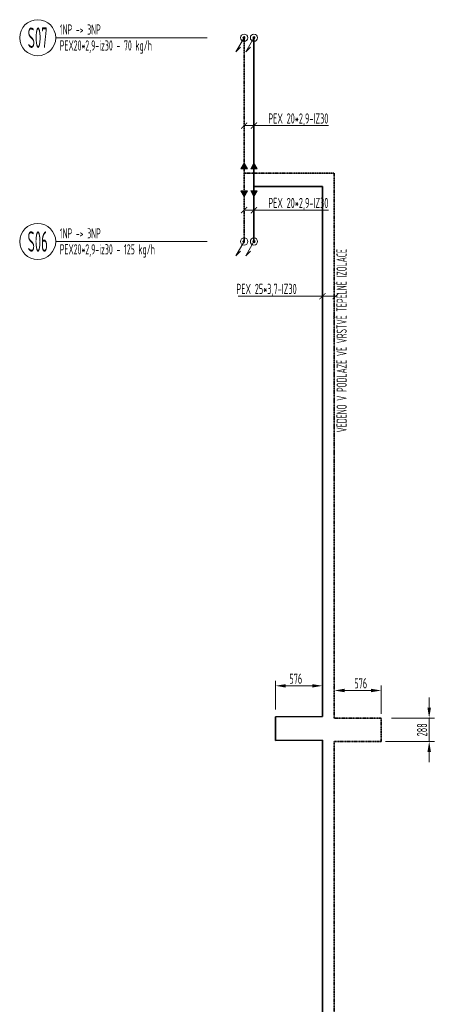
# Model space of a CAD drawing. Header units: millimetres. Extents: x 17747 to 112039, y -74980 to 446921.
# Tile 235 of 256: x 48076 to 53140, y 188362 to 200376. Entities that reach past the tile are written whole.
import ezdxf
from ezdxf.enums import TextEntityAlignment as Align

# ---------------------------------------------------------------- set-up
doc = ezdxf.new("R2010")
doc.units = ezdxf.units.MM
doc.linetypes.add('phl_thick', pattern=[0])
doc.linetypes.add('ČÁRKOVANÁ', pattern=[0.75, 0.5, -0.25])
for name, color, linetype, lineweight in [('JS_VYT_POPIS - OBECNĚ', 7, 'Continuous', 5), ('UT_IZOLACE - TEPELNÁ', 6, 'IZOLACE TEPELNA', 5), ('UT_KOTY - DIMENZE', 7, 'Continuous', 5), ('UT_POTRUBI - PŘÍVOD', 1, 'Continuous', 35), ('UT_POTRUBI - ZPÁTEČKA', 5, 'Continuous', 35), ('VZT_50 POPIS - OBECNE', 7, 'Continuous', 5)]:
    doc.layers.add(name, color=color, linetype=linetype, lineweight=lineweight)
doc.styles.add('ISOCP 2.5', font='isocp.shx', dxfattribs={"width": 0.6, "height": 2.5})
doc.styles.get("Standard").update_dxf_attribs({"font": 'arial.ttf'})
doc.styles.add('VZT_POPIS', font='isocp.shx', dxfattribs={"width": 0.6, "height": 125})
doc.linetypes.add('IZOLACE TEPELNA', pattern='A,12.7,-1.5,["T",Standard,S=2.54,R=0,X=0,Y=-1.27],-3', length=17.2)

# ---------------------------------------------------------------- blocks, each defined once
blk = doc.blocks.new('_ArchTick')
at = {"color": 0, "linetype": 'ByBlock', "const_width": 0.15}
blk.add_lwpolyline([(-0.5, -0.5), (0.5, 0.5)], dxfattribs=at)

msp = doc.modelspace()

# ---------------------------------------------------------------- hatches: boundary and pattern name
at = {"layer": 'VZT_50 POPIS - OBECNE', "linetype": 'phl_thick'}
h = msp.add_hatch(color=256, dxfattribs=at)
h.dxf.hatch_style = 1
h.paths.add_polyline_path([(50857, 198556), (50817, 198625), (50777, 198556)])
h = msp.add_hatch(color=256, dxfattribs=at)
h.dxf.hatch_style = 1
h.paths.add_polyline_path([(50977, 198556), (50937, 198625), (50897, 198556)])
h = msp.add_hatch(color=256, dxfattribs=at)
h.dxf.hatch_style = 1
h.paths.add_polyline_path([(50857, 198287), (50817, 198218), (50777, 198287)])
h = msp.add_hatch(color=256, dxfattribs=at)
h.dxf.hatch_style = 1
h.paths.add_polyline_path([(50977, 198287), (50937, 198218), (50897, 198287)])

# ---------------------------------------------------------------- linework, layer by layer
at = {"layer": 'JS_VYT_POPIS - OBECNĚ'}
for p, q in [((50366, 200156), (48516, 200156)), ((50366, 197669), (48516, 197669))]:
    msp.add_line(p, q, dxfattribs=at)
for centre in [(48296, 200156), (48296, 197669)]:
    msp.add_circle(centre, 220, dxfattribs=at)
at = {"layer": 'UT_IZOLACE - TEPELNÁ', "ltscale": 10}
for centre in [(50817, 200156), (50937, 200156), (50817, 197669), (50937, 197669)]:
    msp.add_circle(centre, 44, dxfattribs=at)
at = {"layer": 'UT_KOTY - DIMENZE'}
for p, q in [((51199, 191958), (51199, 192310)), ((51650, 192248), (51324, 192248)), ((51775, 192298), (51775, 192310)), ((51919, 192241), (51919, 192253)), ((52492, 191905), (52492, 192253)), ((52367, 192191), (52044, 192191)), ((53077, 191980), (53077, 192105)), ((52618, 191855), (53140, 191855)), ((53077, 191567), (53077, 191855)), ((52542, 191567), (53140, 191567)), ((53077, 191442), (53077, 191317))]:
    msp.add_line(p, q, dxfattribs=at)
for points in [[(50817, 199083), (51105, 199083)], [(50937, 199083), (51105, 199083)], [(51105, 199083), (51846, 199083)], [(50817, 198052), (51105, 198052)], [(50937, 198052), (51105, 198052)], [(51105, 198052), (51846, 198052)], [(50743, 197003), (51484, 197003)], [(51934, 197003), (51484, 197003)], [(51775, 197003), (51484, 197003)]]:
    msp.add_lwpolyline(points, dxfattribs=at)
for points in [[(51324, 192268), (51324, 192227), (51199, 192248)], [(51650, 192268), (51650, 192227), (51775, 192248)], [(52044, 192212), (52044, 192170), (51919, 192191)], [(52367, 192212), (52367, 192170), (52492, 192191)], [(53056, 191980), (53098, 191980), (53077, 191855)], [(53056, 191442), (53098, 191442), (53077, 191567)]]:
    msp.add_solid(points, dxfattribs=at)
at = {"layer": 'UT_POTRUBI - PŘÍVOD', "linetype": 'Continuous'}
for p, q in [((50937, 200156), (50937, 197669)), ((50937, 198342), (51775, 198342)), ((51775, 198342), (51775, 194715)), ((51775, 194715), (51775, 191874)), ((51775, 191874), (51199, 191870)), ((51199, 191870), (51199, 191582)), ((51199, 191582), (51775, 191586)), ((51775, 191586), (51775, 184975))]:
    msp.add_line(p, q, dxfattribs=at)
for centre in [(50937, 200156), (50937, 197669)]:
    msp.add_circle(centre, 10, dxfattribs=at)
at = {"layer": 'UT_POTRUBI - ZPÁTEČKA', "linetype": 'ČÁRKOVANÁ', "ltscale": 3}
for p, q in [((50817, 200156), (50817, 197669)), ((50817, 198502), (51916, 198502)), ((51916, 198502), (51916, 191855)), ((51916, 191855), (52492, 191855)), ((52492, 191855), (52492, 191567)), ((52492, 191567), (51916, 191567)), ((51916, 191567), (51916, 185116))]:
    msp.add_line(p, q, dxfattribs=at)
for centre in [(50817, 200156), (50817, 197669)]:
    msp.add_circle(centre, 10, dxfattribs=at)
at = {"layer": 'VZT_50 POPIS - OBECNE'}
for p, q in [((50817, 200156), (50717, 199983)), ((50937, 200156), (50837, 199983)), ((50717, 199983), (50774, 200039)), ((50837, 199983), (50894, 200039)), ((50817, 197669), (50717, 197496)), ((50937, 197669), (50837, 197496)), ((50717, 197496), (50774, 197552)), ((50837, 197496), (50894, 197552))]:
    msp.add_line(p, q, dxfattribs=at)
at = {"layer": 'VZT_50 POPIS - OBECNE', "linetype": 'phl_thick'}
for p, q in [((50817, 198625), (50777, 198556)), ((50857, 198556), (50817, 198625)), ((50937, 198625), (50897, 198556)), ((50977, 198556), (50937, 198625)), ((50777, 198556), (50857, 198556)), ((50897, 198556), (50977, 198556)), ((50817, 198218), (50777, 198287)), ((50777, 198287), (50857, 198287)), ((50857, 198287), (50817, 198218)), ((50937, 198218), (50897, 198287)), ((50897, 198287), (50977, 198287)), ((50977, 198287), (50937, 198218))]:
    msp.add_line(p, q, dxfattribs=at)

# ---------------------------------------------------------------- block references
at = {"layer": 'UT_KOTY - DIMENZE', "xscale": 75, "yscale": 75, "zscale": 75, "rotation": 180}
for p in [(50817, 199083), (50937, 199083), (50817, 198052), (50937, 198052)]:
    msp.add_blockref('_ArchTick', p, dxfattribs=at)
at = {"layer": 'UT_KOTY - DIMENZE', "xscale": 75, "yscale": 75, "zscale": 75}
for p in [(51775, 197003), (51934, 197003)]:
    msp.add_blockref('_ArchTick', p, dxfattribs=at)

# ---------------------------------------------------------------- texts
at = {"layer": 'JS_VYT_POPIS - OBECNĚ', "style": 'VZT_POPIS', "width": 0.5}
for s, p in [('S07', (48296, 200156)), ('S06', (48296, 197669))]:
    msp.add_text(s, height=250, dxfattribs=at).set_placement(p, align=Align.MIDDLE_CENTER)
for s, p in [('1NP -> 3NP', (48566, 200156)), ('PEX20*2,9-iz30 - 70 kg/h', (48566, 199961)), ('1NP -> 3NP', (48566, 197669)), ('PEX20*2,9-iz30 - 125 kg/h', (48566, 197474))]:
    msp.add_text(s, height=125, dxfattribs=at).set_placement(p, align=Align.BOTTOM_LEFT)
msp.add_text('VEDENO V PODLAZE VE VRSTVĚ TEPELNÉ IZOLACE', height=125, rotation=90, dxfattribs=at).set_placement((52108, 195340), align=Align.BOTTOM_LEFT)
at = {"layer": 'UT_KOTY - DIMENZE', "char_height": 125, "style": 'ISOCP 2.5'}
for s, insert, attachment_point in [('PEX 20*2,9-IZ30', (51846, 199233), 3), ('PEX 20*2,9-IZ30', (51846, 198202), 3), ('PEX 25*3,7-IZ30', (51459, 197153), 3), ('576', (51448, 192335), 5), ('576', (52241, 192278), 5)]:
    msp.add_mtext(s, dxfattribs=dict(at, insert=insert, attachment_point=attachment_point))
at = {"layer": 'UT_KOTY - DIMENZE', "insert": (52990, 191711), "char_height": 125, "attachment_point": 5, "rotation": 90, "style": 'ISOCP 2.5'}
msp.add_mtext('288', dxfattribs=at)

doc.saveas('drawing.dxf')
